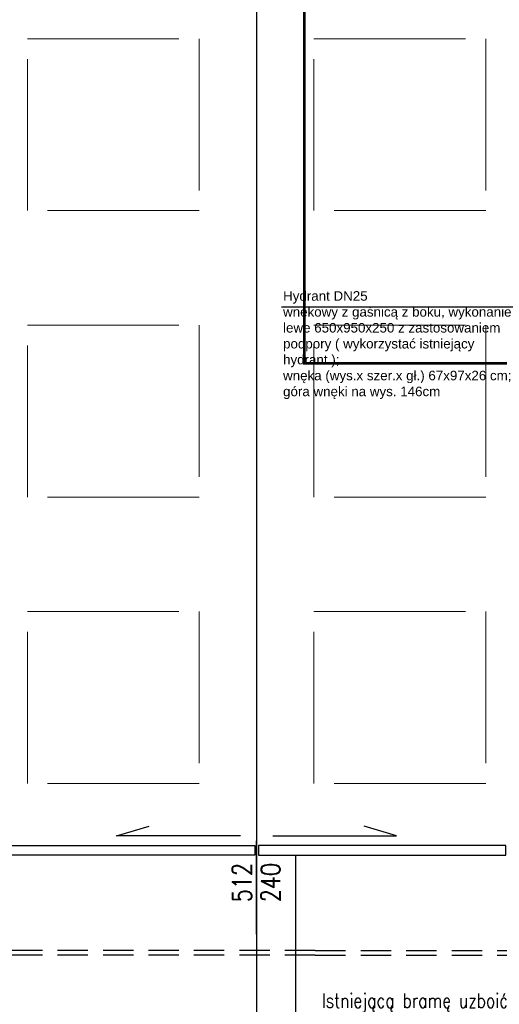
# Model space of a CAD drawing. Header units: centimetres. Extents: x -228435 to 56419, y -89367 to 477256.
# Tile 46 of 53: x -43020 to -37999, y 3287 to 13600. Entities that reach past the tile are written whole.
import ezdxf

# ---------------------------------------------------------------- set-up
doc = ezdxf.new("R2010")
doc.units = ezdxf.units.CM
doc.header["$LTSCALE"] = 50
for name, pattern in [('Kondygnacja -1$0$HIDDEN', [9.525, 6.35, -3.175]), ('Linie przekrojowe$0$DASHDOT', [25.4, 12.7, -6.35, 0, -6.35]), ('Osie rzutów$0$DASHDOT2', [12.7, 6.35, -3.175, 0, -3.175]), ('SU Lampy kwadratowe  -1$0$HIDDENX2', [19.05, 12.7, -6.35])]:
    doc.linetypes.add(name, pattern=pattern)
doc.layers.get('0').update_dxf_attribs({"color": 8})
for name, color, linetype in [('bgde_ opis hydranty', 8, 'Continuous'), ('Kondygnacja -1$0$ARCH_INFO_ETYK_DRZWI_IST', 8, 'Continuous'), ('Kondygnacja -1$0$ARCH_INFO_OPISY', 8, 'Continuous'), ('Kondygnacja -1$0$ARCH_NIEWIDOK_IST', 8, 'Kondygnacja -1$0$HIDDEN'), ('Kondygnacja -1$0$ARCH_WIDOK_IST', 8, 'Continuous'), ('Osie rzutów$0$ARCH_INFO_OSIE_IST', 8, 'Osie rzutów$0$DASHDOT2')]:
    doc.layers.add(name, color=color, linetype=linetype)
for name, color, linetype, lineweight in [('Kondygnacja -1$0$ARCH_WIDOK', 8, 'Continuous', 13), ('Linie przekrojowe$0$ARCH_LINIE PRZEKROJOWE', 8, 'Continuous', 25), ('SU Lampy kwadratowe  -1$0$ARCH_SUFITY_PODWIESZANE', 8, 'SU Lampy kwadratowe  -1$0$HIDDENX2', 9)]:
    doc.layers.add(name, color=color, linetype=linetype, lineweight=lineweight)
doc.styles.add('Arial', font='ARIAL.TTF')
doc.styles.add('Kondygnacja -1$0$ROMANS-50-CM', font='romans.shx', dxfattribs={"width": 0.8, "height": 10})
doc.styles.add('Kondygnacja -1$0$Standard', font='txt')
doc.dimstyles.new('Kondygnacja -1$0$ISO-25', dxfattribs={"dimtxt": 2.5, "dimasz": 2.5, "dimexe": 1.25, "dimexo": 0.625, "dimtad": 1, "dimtxsty": 'Kondygnacja -1$0$Standard', "dimcen": 2.5, "dimadec": 0, "dimazin": 0, "dimtfac": 1, "dimtmove": 0, "dimatfit": 3, "dimfxl": 0, "dimarcsym": 0})

# ---------------------------------------------------------------- blocks, each defined once
blk = doc.blocks.new('Linie przekrojowe')
at = {"layer": 'Linie przekrojowe$0$ARCH_LINIE PRZEKROJOWE', "linetype": 'Linie przekrojowe$0$DASHDOT', "ltscale": 5, "const_width": 3, "flags": 128}
blk.add_lwpolyline([(8110, 12660), (8110, 5500), (8760, 5500), (8760, 5178.6)], dxfattribs=at)
blk = doc.blocks.new('Kondygnacja -1$0$_Dot')
at = {"color": 0, "linetype": 'ByBlock', "lineweight": -2}
blk.add_line((-0.5, 0), (-1, 0), dxfattribs=at)
at = {"color": 0, "linetype": 'ByBlock', "const_width": 0.5}
blk.add_lwpolyline([(-0.25, 0, 1), (0.25, 0, 1)], format="xyb", close=True, dxfattribs=at)
blk = doc.blocks.new('Osie rzutów')
at = {"layer": 'Osie rzutów$0$ARCH_INFO_OSIE_IST', "ltscale": 10}
for p, q in [((8060, 12510), (8060, 4623.26)), ((4436.04, 5600), (15156.54, 5600)), ((4436.04, 5000), (15156.54, 5000))]:
    blk.add_line(p, q, dxfattribs=at)

msp = doc.modelspace()

# ---------------------------------------------------------------- linework, layer by layer
at = {"layer": 'bgde_ opis hydranty', "ltscale": 1.5}
msp.add_lwpolyline([(-40280.478, 10592.855), (-37799.918, 10592.855), (-36515, 8635)], dxfattribs=at)
at = {"layer": 'Kondygnacja -1$0$ARCH_INFO_ETYK_DRZWI_IST'}
msp.add_lwpolyline([(-40540, 4021.791), (-40540, 5000.733)], dxfattribs=at)
at = {"layer": 'Kondygnacja -1$0$ARCH_NIEWIDOK_IST'}
for points in [[(-39925.355, 3800), (-28410, 3799.984), (-27410, 2799.984), (-26410, 3799.984), (-26410, 4250)], [(-39925.355, 3850), (-28389.289, 3849.984), (-27410, 2870.695), (-26460, 3820.695), (-26460, 4250)], [(-39925.355, 3800), (-46540, 3799.984), (-47540, 2799.984), (-48540, 3799.984), (-48540, 4200)], [(-39925.355, 3849.985), (-46560.711, 3849.984), (-47540, 2870.695), (-48490, 3820.695), (-48490, 4200)]]:
    msp.add_lwpolyline(points, dxfattribs=at)
at = {"layer": 'Kondygnacja -1$0$ARCH_WIDOK'}
msp.add_line((-40520, 4950), (-40520, 4850), dxfattribs=at)
at = {"layer": 'Kondygnacja -1$0$ARCH_WIDOK_IST'}
for points in [[(-40710, 5050), (-42005, 5050), (-41666.051, 5152.335)], [(-40370, 5050), (-39075, 5050), (-39413.949, 5152.335)]]:
    msp.add_lwpolyline(points, dxfattribs=at)
for points in [[(-43150, 4850), (-43150, 4950), (-40560, 4950), (-40560, 4850)], [(-40520, 4850), (-37930, 4850), (-37930, 4950), (-40520, 4950)]]:
    msp.add_lwpolyline(points, close=True, dxfattribs=at)
at = {"layer": 'SU Lampy kwadratowe  -1$0$ARCH_SUFITY_PODWIESZANE', "ltscale": 2.5}
for points in [[(-42940, 13400), (-41140, 13400), (-41140, 11600), (-42940, 11600)], [(-39940, 13400), (-38140, 13400), (-38140, 11600), (-39940, 11600)], [(-42940, 10400), (-41140, 10400), (-41140, 8600), (-42940, 8600)], [(-39940, 10400), (-38140, 10400), (-38140, 8600), (-39940, 8600)], [(-42940, 7400), (-41140, 7400), (-41140, 5600), (-42940, 5600)], [(-39940, 7400), (-38140, 7400), (-38140, 5600), (-39940, 5600)]]:
    msp.add_lwpolyline(points, close=True, dxfattribs=at)

# ---------------------------------------------------------------- block references
at = {"xscale": 10, "yscale": 10, "zscale": 10}
msp.add_blockref('Linie przekrojowe', (-121140, -45000), dxfattribs=at)
at = {"layer": 'Osie rzutów$0$ARCH_INFO_OSIE_IST', "xscale": 10, "yscale": 10, "zscale": 10}
msp.add_blockref('Osie rzutów', (-121140, -45000), dxfattribs=at)

# ---------------------------------------------------------------- texts
at = {"layer": 'bgde_ opis hydranty', "ltscale": 1.5, "insert": (-40262.767, 10756.578, 9417), "char_height": 100, "width": 2409.32201, "attachment_point": 1, "style": 'Arial'}
msp.add_mtext('Hydrant DN25^Jwnękowy z gaśnicą z boku, wykonanie lewe 650x950x250 z zastosowaniem podpory ( wykorzystać istniejący hydrant );\\Pwnęka (wys.x szer.x gł.) 67x97x26 cm; góra wnęki na wys. 146cm', dxfattribs=at)
at = {"layer": 'Kondygnacja -1$0$ARCH_INFO_ETYK_DRZWI_IST', "insert": (-40543.011, 4561.262), "char_height": 200, "width": 100, "attachment_point": 5, "rotation": 90, "line_spacing_factor": 0.9, "style": 'Kondygnacja -1$0$ROMANS-50-CM'}
msp.add_mtext('512\\P240', dxfattribs=at)
at = {"layer": 'Kondygnacja -1$0$ARCH_INFO_OPISY', "insert": (-39856.562, 3401.463), "char_height": 150, "width": 6265.3268, "attachment_point": 1, "style": 'Kondygnacja -1$0$ROMANS-50-CM'}
msp.add_mtext('Istniejącą bramę uzboić w urządzenia zapewniające \\Potwarcie automatyczne dla ewakuacji', dxfattribs=at)

# ---------------------------------------------------------------- leaders
at = {"layer": 'Kondygnacja -1$0$ARCH_INFO_OPISY'}
msp.add_leader([(-40134.225, 4850), (-40134.225, 3170.5), (-34953.031, 3170.5)], dimstyle='Kondygnacja -1$0$ISO-25', override={"dimscale": 5, "dimasz": 2, "dimtad": 0, "dimldrblk": 'Kondygnacja -1$0$_Dot'}, dxfattribs=at)

doc.saveas('drawing.dxf')
